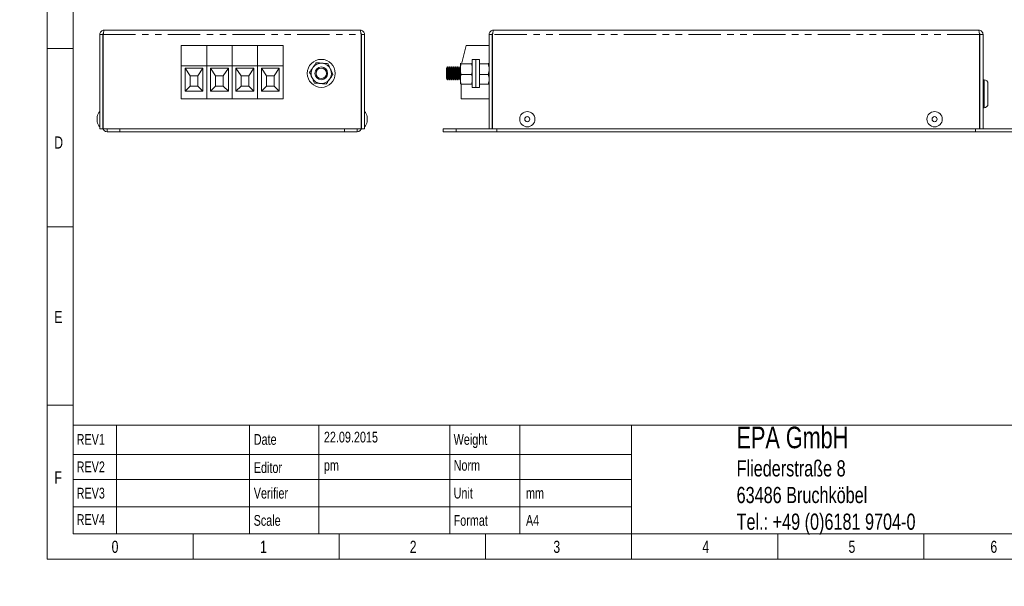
# Model space of a CAD drawing. Header units: millimetres. Extents: x 0 to 292, y 0 to 204.
# Tile 1 of 3: x 0 to 193, y 0 to 111. Entities that reach past the tile are written whole.
import ezdxf

# ---------------------------------------------------------------- set-up
doc = ezdxf.new("R2010")
doc.units = ezdxf.units.MM
doc.linetypes.add('PHANTOM', pattern=[12.7, 6.35, -1.27, 1.27, -1.27, 1.27, -1.27])
doc.layers.add('FORMAT', color=179, linetype='Continuous')
doc.layers.add('SLD-0', color=179, linetype='Continuous')
doc.styles.add('SLDTEXTSTYLE0', font='TXT', dxfattribs={"width": 0.75})
doc.styles.add('SLDTEXTSTYLE1', font='TXT', dxfattribs={"width": 0.96})
doc.dimstyles.new('SLDDIMSTYLE2', dxfattribs={"dimtxt": 2.116667, "dimasz": 3.302, "dimexe": 0, "dimexo": 0.0625, "dimgap": 0.529167, "dimtad": 1, "dimdec": 0, "dimlfac": 2, "dimrnd": 1e-09, "dimzin": 12, "dimdsep": 46, "dimtxsty": 'SLDTEXTSTYLE0', "dimblk1": 'NONE', "dimblk2": 'NONE', "dimsah": 1, "dimcen": 0, "dimadec": 0, "dimazin": 3, "dimtfac": 1, "dimtmove": 0, "dimatfit": 3, "dimldrblk": 'NONE', "dimfxl": 1, "dimfrac": 2, "dimtolj": 1, "dimtzin": 12, "dimarcsym": 0})

# ---------------------------------------------------------------- blocks, each defined once
blk = doc.blocks.new('_D_13')
at = {"layer": 'FORMAT'}
for p, q in [((85.08, 161.32), (76.15, 176.79)), ((84.36, 163.22), (83.79, 162.89)), ((85.08, 161.32), (83.79, 162.89)), ((85.08, 161.32), (84.08, 163.06)), ((84.36, 163.22), (85.08, 161.32)), ((85.08, 161.32), (86.33, 159.16))]:
    blk.add_line(p, q, dxfattribs=at)
at = {"layer": 'FORMAT', "attachment_point": 1, "rotation": 300, "style": 'SLDTEXTSTYLE1'}
for s, insert, char_height in [('%%c', (78.63, 177.61), 2.117), ('5', (80.76, 173.93), 2.12)]:
    blk.add_mtext(s, dxfattribs=dict(at, insert=insert, char_height=char_height))
blk = doc.blocks.new('_None')
blk = doc.blocks.new('SW_NOTE_0')
at = {"color": 0, "linetype": 'Continuous', "lineweight": 0, "attachment_point": 1, "style": 'SLDTEXTSTYLE0'}
for s, insert, char_height in [('EPA GmbH', (0, 5.46), 4.233), ('Fliederstraße 8', (0, -1.14), 3.175), ('63486 Bruchköbel', (0, -6.37), 3.175), ('Tel.: +49 (0)6181 9704-0', (0, -11.61), 3.175)]:
    blk.add_mtext(s, dxfattribs=dict(at, insert=insert, char_height=char_height))

msp = doc.modelspace()

# ---------------------------------------------------------------- linework, layer by layer
at = {"color": 8, "linetype": 'Continuous', "lineweight": 18}
for p, q in [((5.4194, 5.3041), (5.4194, 203.8748)), ((10.4861, 10.3041), (10.4861, 198.8748)), ((5.4194, 105.5943), (10.4861, 105.5943)), ((5.4194, 70.5943), (10.4861, 70.5943)), ((5.4194, 35.5943), (10.4861, 35.5943)), ((10.4861, 31.6276), (287.2969, 31.6276)), ((19.0234, 31.6276), (19.0234, 10.3041)), ((45.1659, 31.6276), (45.1659, 10.3041)), ((58.7453, 31.6276), (58.7453, 10.3041)), ((84.4797, 31.6276), (84.4797, 10.3041)), ((98.252, 10.3041), (98.252, 31.6276)), ((120.1637, 31.6276), (120.1637, 10.3041)), ((10.4861, 25.8589), (84.4797, 25.8589)), ((84.4797, 25.8589), (120.1637, 25.8589)), ((10.4861, 20.9659), (84.4797, 20.9659)), ((84.4797, 20.9659), (120.1637, 20.9659)), ((10.4861, 15.6168), (84.4797, 15.6168)), ((84.4797, 15.6168), (120.1637, 15.6168)), ((10.4861, 10.3041), (287.2969, 10.3041)), ((34.0637, 10.3041), (34.0637, 5.3041)), ((62.7637, 10.3041), (62.7637, 5.3041)), ((91.4637, 10.3041), (91.4637, 5.3041)), ((120.1637, 10.3041), (120.1637, 5.3041)), ((148.8915, 10.3041), (148.8915, 5.3041)), ((177.5637, 10.3041), (177.5637, 5.3041)), ((5.4194, 5.3041), (292.3637, 5.3041))]:
    msp.add_line(p, q, dxfattribs=at)
at = {"layer": 'SLD-0', "color": 179, "linetype": 'Continuous', "lineweight": 18}
for p, q in [((15.7317, 108.3823), (15.7317, 89.8323)), ((15.7317, 108.3823), (16.3317, 108.3823)), ((16.3317, 108.3823), (16.3317, 89.8323)), ((16.4201, 108.3823), (16.4201, 89.8323)), ((16.5817, 109.2323), (66.8817, 109.2323)), ((67.0433, 108.3823), (67.0433, 89.8323)), ((67.7317, 108.3823), (67.1317, 108.3823)), ((67.1317, 108.3823), (67.1317, 89.8323)), ((67.7317, 89.8323), (67.7317, 108.3823)), ((92.2009, 108.3823), (92.8009, 108.3823)), ((92.2009, 108.3823), (92.2009, 89.8323)), ((92.8009, 108.3823), (92.8009, 89.8323)), ((92.8893, 89.8323), (92.8893, 108.3823)), ((93.0509, 109.2323), (188.3509, 109.2323)), ((188.5125, 89.8323), (188.5125, 108.3823)), ((189.2009, 108.3823), (188.6009, 108.3823)), ((188.6009, 108.3823), (188.6009, 89.8323)), ((189.2009, 108.3823), (189.2009, 89.8323)), ((36.7317, 106.2334), (31.7317, 106.2334)), ((31.7317, 106.2334), (31.7317, 102.2329)), ((36.7317, 106.2334), (36.7317, 102.2329)), ((41.7317, 106.2334), (36.7317, 106.2334)), ((46.7317, 106.2334), (41.7317, 106.2334)), ((41.7317, 106.2334), (41.7317, 102.2329)), ((46.7317, 106.2334), (46.7317, 102.2329)), ((51.7317, 106.2334), (46.7317, 106.2334)), ((51.7317, 106.2334), (51.7317, 102.2329)), ((87.7002, 106.2334), (86.8478, 102.824)), ((92.2009, 106.2334), (87.7002, 106.2334)), ((86.5552, 102.7397), (86.5509, 102.7323)), ((86.5509, 102.7249), (86.5587, 102.7397)), ((86.5509, 101.5799), (86.5509, 102.7249)), ((88.7223, 102.6258), (86.7295, 102.6258)), ((88.9009, 102.7323), (88.8966, 102.7397)), ((89.6009, 103.4823), (88.9009, 103.4823)), ((88.9009, 97.9823), (88.9009, 103.4823)), ((90.3009, 103.4823), (89.6009, 103.4823)), ((89.6009, 97.9823), (89.6009, 103.4823)), ((90.3009, 97.9823), (90.3009, 103.4823)), ((90.3009, 102.6258), (92.0223, 102.6258)), ((92.2009, 102.7323), (92.1966, 102.7397)), ((92.8893, 102.7323), (92.8009, 102.7323)), ((36.7317, 102.2329), (31.7317, 102.2329)), ((31.7317, 102.2329), (31.7317, 95.7323)), ((32.4819, 101.733), (32.4819, 97.2324)), ((33.4819, 100.233), (32.4819, 101.733)), ((35.9823, 101.733), (32.4819, 101.733)), ((35.9823, 101.733), (34.9823, 100.233)), ((35.9823, 97.2324), (35.9823, 101.733)), ((36.7317, 102.2329), (36.7317, 95.7323)), ((41.7317, 102.2329), (36.7317, 102.2329)), ((40.9823, 101.733), (37.4819, 101.733)), ((37.4819, 101.733), (37.4819, 97.2324)), ((38.4819, 100.233), (37.4819, 101.733)), ((40.9823, 101.733), (39.9823, 100.233)), ((40.9823, 97.2324), (40.9823, 101.733)), ((46.7317, 102.2329), (41.7317, 102.2329)), ((41.7317, 102.2329), (41.7317, 95.7323)), ((42.4819, 101.733), (42.4819, 97.2324)), ((43.4819, 100.233), (42.4819, 101.733)), ((45.9823, 101.733), (42.4819, 101.733)), ((45.9823, 101.733), (44.9823, 100.233)), ((45.9823, 97.2324), (45.9823, 101.733)), ((46.7317, 102.2329), (46.7317, 95.7323)), ((51.7317, 102.2329), (46.7317, 102.2329)), ((50.9823, 101.733), (47.4819, 101.733)), ((47.4819, 101.733), (47.4819, 97.2324)), ((48.4819, 100.233), (47.4819, 101.733)), ((50.9823, 101.733), (49.9823, 100.233)), ((50.9823, 97.2324), (50.9823, 101.733)), ((51.7317, 102.2329), (51.7317, 95.7323)), ((83.9567, 101.9823), (83.8009, 101.7598)), ((83.8009, 101.7598), (83.8009, 100.6441)), ((83.8009, 100.6441), (83.8009, 99.7048)), ((84.0264, 101.9823), (83.9567, 101.9823)), ((83.9567, 101.9823), (83.9567, 100.625)), ((83.9567, 100.625), (83.9567, 99.4823)), ((84.1822, 101.7598), (84.0264, 101.9823)), ((84.0264, 101.9823), (84.0264, 100.625)), ((84.0264, 100.625), (84.0264, 99.4823)), ((84.338, 101.9823), (84.1822, 101.7598)), ((84.1822, 101.7598), (84.1822, 100.6441)), ((84.1822, 100.6441), (84.1822, 99.7048)), ((84.4076, 101.9823), (84.338, 101.9823)), ((84.338, 101.9823), (84.338, 100.625)), ((84.338, 100.625), (84.338, 99.4823)), ((84.5634, 101.7598), (84.4076, 101.9823)), ((84.4076, 101.9823), (84.4076, 100.625)), ((84.4076, 100.625), (84.4076, 99.4823)), ((84.7192, 101.9823), (84.5634, 101.7598)), ((84.5634, 101.7598), (84.5634, 100.6441)), ((84.5634, 100.6441), (84.5634, 99.7048)), ((84.7889, 101.9823), (84.7192, 101.9823)), ((84.7192, 101.9823), (84.7192, 100.625)), ((84.7192, 100.625), (84.7192, 99.4823)), ((84.9447, 101.7598), (84.7889, 101.9823)), ((84.7889, 101.9823), (84.7889, 100.625)), ((84.7889, 100.625), (84.7889, 99.4823)), ((85.1005, 101.9823), (84.9447, 101.7598)), ((84.9447, 101.7598), (84.9447, 100.6441)), ((84.9447, 100.6441), (84.9447, 99.7048)), ((85.1701, 101.9823), (85.1005, 101.9823)), ((85.1005, 101.9823), (85.1005, 100.625)), ((85.1005, 100.625), (85.1005, 99.4823)), ((85.3259, 101.7598), (85.1701, 101.9823)), ((85.1701, 101.9823), (85.1701, 100.625)), ((85.1701, 100.625), (85.1701, 99.4823)), ((85.4817, 101.9823), (85.3259, 101.7598)), ((85.3259, 101.7598), (85.3259, 100.6441)), ((85.3259, 100.6441), (85.3259, 99.7048)), ((85.5514, 101.9823), (85.4817, 101.9823)), ((85.4817, 101.9823), (85.4817, 100.625)), ((85.4817, 100.625), (85.4817, 99.4823)), ((85.7072, 101.7598), (85.5514, 101.9823)), ((85.5514, 101.9823), (85.5514, 100.625)), ((85.5514, 100.625), (85.5514, 99.4823)), ((85.863, 101.9823), (85.7072, 101.7598)), ((85.7072, 101.7598), (85.7072, 100.6441)), ((85.7072, 100.6441), (85.7072, 99.7048)), ((85.9326, 101.9823), (85.863, 101.9823)), ((85.863, 101.9823), (85.863, 100.625)), ((85.863, 100.625), (85.863, 99.4823)), ((86.0884, 101.7598), (85.9326, 101.9823)), ((85.9326, 101.9823), (85.9326, 100.625)), ((85.9326, 100.625), (85.9326, 99.4823)), ((86.2442, 101.9823), (86.0884, 101.7598)), ((86.0884, 101.7598), (86.0884, 100.6441)), ((86.0884, 100.6441), (86.0884, 99.7048)), ((86.3139, 101.9823), (86.2442, 101.9823)), ((86.2442, 101.9823), (86.2442, 100.625)), ((86.2442, 100.625), (86.2442, 99.4823)), ((86.4697, 101.7598), (86.3139, 101.9823)), ((86.3139, 101.9823), (86.3139, 100.625)), ((86.3139, 100.625), (86.3139, 99.4823)), ((86.5509, 101.8758), (86.4697, 101.7598)), ((86.4697, 101.7598), (86.4697, 100.6441)), ((86.4697, 100.6441), (86.4697, 99.7048)), ((86.5509, 99.5873), (86.5509, 101.5799)), ((92.8009, 101.7004), (92.8893, 101.7004)), ((33.4819, 100.233), (33.4819, 98.2324)), ((34.9823, 100.233), (33.4819, 100.233)), ((34.9821, 100.2328), (33.482, 100.2328)), ((33.482, 100.2328), (33.482, 98.2326)), ((34.9821, 98.2326), (34.9821, 100.2328)), ((34.9823, 98.2324), (34.9823, 100.233)), ((39.9823, 100.233), (38.4819, 100.233)), ((38.4819, 100.233), (38.4819, 98.2324)), ((39.9821, 100.2328), (38.482, 100.2328)), ((38.482, 100.2328), (38.482, 98.2326)), ((39.9821, 98.2326), (39.9821, 100.2328)), ((39.9823, 98.2324), (39.9823, 100.233)), ((43.4819, 100.233), (43.4819, 98.2324)), ((44.9823, 100.233), (43.4819, 100.233)), ((44.9821, 100.2328), (43.482, 100.2328)), ((43.482, 100.2328), (43.482, 98.2326)), ((44.9821, 98.2326), (44.9821, 100.2328)), ((44.9823, 98.2324), (44.9823, 100.233)), ((49.9823, 100.233), (48.4819, 100.233)), ((48.4819, 100.233), (48.4819, 98.2324)), ((49.9821, 100.2328), (48.482, 100.2328)), ((48.482, 100.2328), (48.482, 98.2326)), ((49.9821, 98.2326), (49.9821, 100.2328)), ((49.9823, 98.2324), (49.9823, 100.233)), ((83.8009, 99.7048), (83.9567, 99.4823)), ((83.9567, 99.4823), (84.0264, 99.4823)), ((84.0264, 99.4823), (84.1822, 99.7048)), ((84.1822, 99.7048), (84.338, 99.4823)), ((84.338, 99.4823), (84.4076, 99.4823)), ((84.4076, 99.4823), (84.5634, 99.7048)), ((84.5634, 99.7048), (84.7192, 99.4823)), ((84.7192, 99.4823), (84.7889, 99.4823)), ((84.7889, 99.4823), (84.9447, 99.7048)), ((84.9447, 99.7048), (85.1005, 99.4823)), ((85.1005, 99.4823), (85.1701, 99.4823)), ((85.1701, 99.4823), (85.3259, 99.7048)), ((85.3259, 99.7048), (85.4817, 99.4823)), ((85.4817, 99.4823), (85.5514, 99.4823)), ((85.5514, 99.4823), (85.7072, 99.7048)), ((85.7072, 99.7048), (85.863, 99.4823)), ((85.863, 99.4823), (85.9326, 99.4823)), ((85.9326, 99.4823), (86.0884, 99.7048)), ((86.0884, 99.7048), (86.2442, 99.4823)), ((86.2442, 99.4823), (86.3139, 99.4823)), ((86.3139, 99.4823), (86.4697, 99.7048)), ((86.4697, 99.7048), (86.5509, 99.5888)), ((86.5509, 98.7323), (86.5509, 99.5873)), ((86.5509, 98.7323), (86.5552, 98.7249)), ((86.7, 98.6503), (86.7, 95.7323)), ((88.7223, 100.534), (86.7295, 100.534)), ((88.7223, 98.6405), (86.7295, 98.6405)), ((90.3009, 100.534), (92.0223, 100.534)), ((90.3009, 98.6405), (92.0223, 98.6405)), ((92.1966, 98.7249), (92.2009, 98.7323)), ((92.8893, 99.7642), (92.8009, 99.7642)), ((92.8009, 98.7323), (92.8893, 98.7323)), ((188.6009, 98.7323), (188.5125, 98.7323)), ((189.4259, 99.4823), (189.2009, 99.4823)), ((190.1759, 98.7323), (190.1759, 96.7323)), ((32.4819, 97.2324), (33.4819, 98.2324)), ((32.4819, 97.2324), (35.9823, 97.2324)), ((33.4819, 98.2324), (34.9823, 98.2324)), ((33.482, 98.2326), (34.9821, 98.2326)), ((35.9823, 97.2324), (34.9823, 98.2324)), ((37.4819, 97.2324), (38.4819, 98.2324)), ((37.4819, 97.2324), (40.9823, 97.2324)), ((38.4819, 98.2324), (39.9823, 98.2324)), ((38.482, 98.2326), (39.9821, 98.2326)), ((40.9823, 97.2324), (39.9823, 98.2324)), ((42.4819, 97.2324), (43.4819, 98.2324)), ((42.4819, 97.2324), (45.9823, 97.2324)), ((43.4819, 98.2324), (44.9823, 98.2324)), ((43.482, 98.2326), (44.9821, 98.2326)), ((45.9823, 97.2324), (44.9823, 98.2324)), ((47.4819, 97.2324), (48.4819, 98.2324)), ((47.4819, 97.2324), (50.9823, 97.2324)), ((48.4819, 98.2324), (49.9823, 98.2324)), ((48.482, 98.2326), (49.9821, 98.2326)), ((50.9823, 97.2324), (49.9823, 98.2324)), ((88.9009, 97.9823), (89.6009, 97.9823)), ((89.6009, 97.9823), (90.3009, 97.9823)), ((190.1759, 96.7323), (190.1759, 94.7323)), ((36.7317, 95.7323), (31.7317, 95.7323)), ((41.7317, 95.7323), (36.7317, 95.7323)), ((46.7317, 95.7323), (41.7317, 95.7323)), ((51.7317, 95.7323), (46.7317, 95.7323)), ((86.7, 95.7323), (92.2009, 95.7323)), ((16.3317, 93.8323), (16.4201, 93.8323)), ((67.1317, 93.8323), (67.0433, 93.8323)), ((188.5125, 94.7323), (188.6009, 94.7323)), ((189.2009, 93.9823), (189.4259, 93.9823)), ((15.2317, 92.2323), (15.2317, 91.2323)), ((68.2317, 91.2323), (68.2317, 92.2323)), ((16.3317, 89.8323), (15.7317, 89.8323)), ((17.1817, 89.8323), (16.4201, 89.8323)), ((17.1817, 89.2323), (17.1817, 89.8323)), ((17.1817, 89.8323), (19.6817, 89.8323)), ((19.6817, 89.2323), (17.1817, 89.2323)), ((19.6817, 89.8323), (63.7817, 89.8323)), ((19.6817, 89.2323), (63.7817, 89.2323)), ((63.7817, 89.8323), (66.2817, 89.8323)), ((66.2817, 89.2323), (63.7817, 89.2323)), ((66.2817, 89.8323), (66.2817, 89.2323)), ((67.0433, 89.8323), (66.2817, 89.8323)), ((67.1317, 89.8323), (67.7317, 89.8323)), ((83.2009, 89.2323), (83.2009, 89.8323)), ((83.2009, 89.8323), (85.7009, 89.8323)), ((85.7009, 89.2323), (83.2009, 89.2323)), ((85.7009, 89.8323), (92.2009, 89.8323)), ((85.7009, 89.2323), (93.7009, 89.2323)), ((92.8009, 89.8323), (92.2009, 89.8323)), ((92.8009, 89.8323), (92.8893, 89.8323)), ((188.5125, 89.8323), (92.8893, 89.8323)), ((93.7009, 89.2323), (93.7009, 89.8323)), ((187.7009, 89.2323), (93.7009, 89.2323)), ((187.7009, 89.8323), (187.7009, 89.2323)), ((187.7009, 89.2323), (195.7009, 89.2323)), ((188.5125, 89.8323), (188.6009, 89.8323)), ((188.6009, 89.8323), (189.2009, 89.8323)), ((189.2009, 89.8323), (195.7009, 89.8323))]:
    msp.add_line(p, q, dxfattribs=at)
at = {"layer": 'SLD-0', "color": 8, "linetype": 'PHANTOM', "lineweight": 18}
for p, q in [((16.4201, 108.3823), (67.0433, 108.3823)), ((188.5125, 108.3823), (92.8893, 108.3823)), ((189.4259, 96.7323), (189.4259, 99.4823)), ((189.4259, 93.9823), (189.4259, 96.7323)), ((16.4201, 90.0823), (16.3317, 90.0823)), ((19.6817, 89.8323), (19.6817, 89.2323)), ((63.7817, 89.2323), (63.7817, 89.8323)), ((67.0433, 90.0823), (67.1317, 90.0823)), ((85.7009, 89.8323), (85.7009, 89.2323))]:
    msp.add_line(p, q, dxfattribs=at)
at = {"layer": 'SLD-0', "color": 179, "linetype": 'Continuous', "lineweight": 18}
for centre, radius in [((59.2317, 100.7323), 2.75), ((59.2317, 100.7323), 1.25), ((59.2317, 100.7323), 1.0275), ((99.7009, 91.7323), 1.5), ((179.7009, 91.7323), 1.5), ((99.7009, 91.7323), 0.5), ((179.7009, 91.7323), 0.5)]:
    msp.add_circle(centre, radius, dxfattribs=at)
for centre, radius, start, end in [((59.2317, 100.7323), 2, 85.07522, 145.07522), ((59.2317, 100.7323), 2, 25.07522, 85.07522), ((59.2317, 100.7323), 2, 145.07522, 205.07522), ((59.2317, 100.7323), 2, 325.07522, 25.07522), ((59.2317, 100.7323), 2, 205.07522, 265.07522), ((59.2317, 100.7323), 2, 265.07522, 325.07522), ((189.4259, 98.7323), 0.75, 0, 90), ((16.8369, 92.0547), 1.615, 133.183179, 173.686718), ((66.6265, 92.0547), 1.615, 6.313282, 46.816821), ((189.4259, 94.7323), 0.75, 270, 0), ((16.8369, 91.4099), 1.615, 186.313282, 226.816821), ((66.6265, 91.4099), 1.615, 313.183179, 353.686718), ((17.1817, 90.0823), 0.85, 180, 270), ((66.2817, 90.0823), 0.85, 270, 0)]:
    msp.add_arc(centre, radius, start, end, dxfattribs=at)
for points in [[(16.5817, 109.2323), (16.4703, 109.2195), (16.2475, 109.194), (15.9666, 108.9974), (15.77, 108.7164), (15.7445, 108.4937), (15.7317, 108.3823)], [(16.4201, 108.3823), (16.4335, 108.4937), (16.4605, 108.7164), (16.5009, 108.9974), (16.5413, 109.194), (16.5682, 109.2195), (16.5817, 109.2323)], [(66.8817, 109.2323), (66.8951, 109.2195), (66.9221, 109.194), (66.9625, 108.9974), (67.0029, 108.7164), (67.0298, 108.4937), (67.0433, 108.3823)], [(67.7317, 108.3823), (67.7189, 108.4937), (67.6933, 108.7164), (67.4968, 108.9974), (67.2158, 109.194), (66.9931, 109.2195), (66.8817, 109.2323)], [(93.0509, 109.2323), (92.9395, 109.2195), (92.7168, 109.194), (92.4358, 108.9974), (92.2392, 108.7164), (92.2137, 108.4937), (92.2009, 108.3823)], [(92.8893, 108.3823), (92.9028, 108.4937), (92.9297, 108.7164), (92.9701, 108.9974), (93.0105, 109.194), (93.0374, 109.2195), (93.0509, 109.2323)], [(188.3509, 109.2323), (188.3644, 109.2195), (188.3913, 109.194), (188.4317, 108.9974), (188.4721, 108.7164), (188.4991, 108.4937), (188.5125, 108.3823)], [(189.2009, 108.3823), (189.1881, 108.4937), (189.1626, 108.7164), (188.966, 108.9974), (188.6851, 109.194), (188.4623, 109.2195), (188.3509, 109.2323)]]:
    msp.add_open_spline(points, degree=3, dxfattribs=at)
for points, knots in [([(16.4454, 108.5861), (16.4313, 108.5778), (16.3892, 108.5528), (16.3436, 108.4795), (16.3356, 108.4147), (16.3317, 108.3823)], [0, 0, 0, 0, 0.19972059, 0.59986029, 1, 1, 1, 1]), ([(67.1317, 108.3823), (67.1277, 108.4147), (67.1198, 108.4795), (67.0742, 108.5528), (67.032, 108.5778), (67.018, 108.5861)], [0, 0, 0, 0, 0.40013971, 0.80027941, 1, 1, 1, 1]), ([(92.9146, 108.5861), (92.9006, 108.5778), (92.8584, 108.5528), (92.8128, 108.4795), (92.8049, 108.4147), (92.8009, 108.3823)], [0, 0, 0, 0, 0.19972059, 0.59986029, 1, 1, 1, 1]), ([(188.6009, 108.3823), (188.597, 108.4147), (188.589, 108.4795), (188.5434, 108.5528), (188.5012, 108.5778), (188.4872, 108.5861)], [0, 0, 0, 0, 0.40013971, 0.80027941, 1, 1, 1, 1]), ([(57.5919, 101.8773), (57.6075, 101.8997), (57.7262, 102.0697), (57.9499, 102.3901), (58.1513, 102.6785), (58.2529, 102.824)], [0, 0, 0, 0, 0.07004739, 0.53076243, 1, 1, 1, 1]), ([(59.4034, 102.7249), (59.2988, 102.7339), (58.9094, 102.7675), (58.5302, 102.8001), (58.2529, 102.824)], [0, 0, 0, 0, 0.26863361, 1, 1, 1, 1]), ([(60.5538, 102.6258), (60.4572, 102.6341), (60.0822, 102.6664), (59.6926, 102.7), (59.4034, 102.7249)], [0, 0, 0, 0, 0.25755135, 1, 1, 1, 1]), ([(60.5538, 102.6258), (60.6333, 102.4559), (60.7937, 102.1131), (60.9595, 101.7587), (61.0432, 101.5799)], [0, 0, 0, 0, 0.49545796, 1, 1, 1, 1]), ([(86.7295, 102.6258), (86.7026, 102.6341), (86.5979, 102.6664), (86.5709, 102.7), (86.5509, 102.7249)], [0, 0, 0, 0, 0.25755135, 1, 1, 1, 1]), ([(86.7295, 102.6258), (86.6796, 102.4559), (86.5788, 102.1131), (86.5603, 101.7587), (86.5509, 101.5799)], [0, 0, 0, 0, 0.49545796, 1, 1, 1, 1]), ([(88.7223, 102.6258), (88.7492, 102.6341), (88.8539, 102.6664), (88.8809, 102.7), (88.9009, 102.7249)], [0, 0, 0, 0, 0.25755135, 1, 1, 1, 1]), ([(88.7223, 102.6258), (88.7722, 102.4559), (88.873, 102.1131), (88.8915, 101.7587), (88.9009, 101.5799)], [0, 0, 0, 0, 0.49545796, 1, 1, 1, 1]), ([(92.2009, 102.7249), (92.1809, 102.7), (92.1539, 102.6664), (92.0492, 102.6341), (92.0223, 102.6258)], [0, 0, 0, 0, 0.74245238, 1, 1, 1, 1]), ([(92.0223, 102.6258), (92.0722, 102.4559), (92.173, 102.1131), (92.1915, 101.7587), (92.2009, 101.5799)], [0, 0, 0, 0, 0.49545796, 1, 1, 1, 1]), ([(56.9308, 100.9305), (57.0382, 101.0843), (57.2549, 101.3946), (57.4789, 101.7154), (57.5919, 101.8773)], [0, 0, 0, 0, 0.49545796, 1, 1, 1, 1]), ([(57.4202, 99.8847), (57.4086, 99.9095), (57.3207, 100.0972), (57.1551, 100.4511), (57.006, 100.7698), (56.9308, 100.9305)], [0, 0, 0, 0, 0.07004739, 0.53076243, 1, 1, 1, 1]), ([(61.0432, 101.5799), (61.0548, 101.5551), (61.1426, 101.3674), (61.3082, 101.0134), (61.4573, 100.6948), (61.5326, 100.534)], [0, 0, 0, 0, 0.07004739, 0.53076243, 1, 1, 1, 1]), ([(86.5509, 101.5799), (86.5511, 101.5551), (86.5527, 101.3674), (86.5917, 101.0134), (86.6833, 100.6948), (86.7295, 100.534)], [0, 0, 0, 0, 0.07004739, 0.53076243, 1, 1, 1, 1]), ([(88.9009, 101.5799), (88.9007, 101.5551), (88.8991, 101.3674), (88.8601, 101.0134), (88.7685, 100.6948), (88.7223, 100.534)], [0, 0, 0, 0, 0.07004739, 0.53076243, 1, 1, 1, 1]), ([(92.2009, 101.5799), (92.2007, 101.5551), (92.1991, 101.3674), (92.1601, 101.0134), (92.0685, 100.6948), (92.0223, 100.534)], [0, 0, 0, 0, 0.0700474, 0.53076243, 1, 1, 1, 1]), ([(57.9095, 98.8388), (57.8301, 99.0087), (57.6697, 99.3515), (57.5038, 99.7059), (57.4202, 99.8847)], [0, 0, 0, 0, 0.49545796, 1, 1, 1, 1]), ([(59.06, 98.7397), (58.9554, 98.7487), (58.566, 98.7822), (58.1868, 98.8149), (57.9095, 98.8388)], [0, 0, 0, 0, 0.26863361, 1, 1, 1, 1]), ([(60.2104, 98.6405), (60.1138, 98.6489), (59.7388, 98.6812), (59.3492, 98.7148), (59.06, 98.7397)], [0, 0, 0, 0, 0.25755135, 1, 1, 1, 1]), ([(60.8715, 99.5873), (60.8558, 99.5649), (60.7372, 99.3949), (60.5134, 99.0745), (60.312, 98.7861), (60.2104, 98.6405)], [0, 0, 0, 0, 0.07004739, 0.53076243, 1, 1, 1, 1]), ([(61.5326, 100.534), (61.4252, 100.3803), (61.2085, 100.0699), (60.9845, 99.7491), (60.8715, 99.5873)], [0, 0, 0, 0, 0.49545796, 1, 1, 1, 1]), ([(86.7295, 100.534), (86.6796, 100.3803), (86.5788, 100.0699), (86.5603, 99.7491), (86.5509, 99.5873)], [0, 0, 0, 0, 0.49545796, 1, 1, 1, 1]), ([(86.5509, 99.5873), (86.5511, 99.5649), (86.5527, 99.3949), (86.5917, 99.0745), (86.6833, 98.7861), (86.7295, 98.6405)], [0, 0, 0, 0, 0.07004739, 0.53076243, 1, 1, 1, 1]), ([(86.7295, 98.6405), (86.7023, 98.6489), (86.6119, 98.6765), (86.5879, 98.7051), (86.5711, 98.7251)], [0, 0, 0, 0, 0.30146096, 1, 1, 1, 1]), ([(88.7223, 100.534), (88.7722, 100.3803), (88.873, 100.0699), (88.8915, 99.7491), (88.9009, 99.5873)], [0, 0, 0, 0, 0.49545796, 1, 1, 1, 1]), ([(88.9009, 99.5873), (88.9007, 99.5649), (88.8991, 99.3949), (88.8601, 99.0745), (88.7685, 98.7861), (88.7223, 98.6405)], [0, 0, 0, 0, 0.07004739, 0.53076243, 1, 1, 1, 1]), ([(88.7223, 98.6405), (88.7495, 98.6489), (88.8399, 98.6764), (88.8638, 98.7051), (88.8806, 98.725)], [0, 0, 0, 0, 0.301804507, 1, 1, 1, 1]), ([(92.0223, 100.534), (92.0722, 100.3803), (92.173, 100.0699), (92.1915, 99.7491), (92.2009, 99.5873)], [0, 0, 0, 0, 0.49545796, 1, 1, 1, 1]), ([(92.2009, 99.5873), (92.2007, 99.5649), (92.1991, 99.3949), (92.1601, 99.0745), (92.0685, 98.7861), (92.0223, 98.6405)], [0, 0, 0, 0, 0.07004739, 0.530762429, 1, 1, 1, 1]), ([(92.0223, 98.6405), (92.0495, 98.6489), (92.1399, 98.6764), (92.1638, 98.7051), (92.1806, 98.725)], [0, 0, 0, 0, 0.30180014, 1, 1, 1, 1])]:
    msp.add_open_spline(points, degree=3, knots=knots, dxfattribs=at)

# ---------------------------------------------------------------- block references
at = {"color": 7, "linetype": 'Continuous', "lineweight": 0}
msp.add_blockref('SW_NOTE_0', (140.8058, 25.8875), dxfattribs=at)

# ---------------------------------------------------------------- texts
at = {"color": 8, "linetype": 'Continuous', "lineweight": 0, "char_height": 2.3813, "attachment_point": 1, "style": 'SLDTEXTSTYLE0'}
for s, insert in [('D', (6.7929, 88.3423)), ('E', (6.8003, 54.0662)), ('F', (6.8343, 22.5508)), ('0', (18.0595, 8.9481)), ('1', (47.2179, 8.9481)), ('2', (76.6143, 8.9481)), ('3', (104.8206, 8.9481)), ('4', (134.0821, 8.9481)), ('5', (162.789, 8.9481)), ('6', (190.6557, 8.9481))]:
    msp.add_mtext(s, dxfattribs=dict(at, insert=insert))
at = {"color": 7, "linetype": 'Continuous', "lineweight": 0, "char_height": 2.11667, "attachment_point": 1, "style": 'SLDTEXTSTYLE0'}
for s, insert in [('REV1', (11.1858, 29.9045)), ('Date', (45.9789, 29.9045)), ('22.09.2015', (59.7449, 30.3593)), ('Weight', (85.228, 29.9045)), ('REV2', (11.1858, 24.5176)), ('Editor', (45.9789, 24.3718)), ('pm', (59.7449, 24.8175)), ('Norm', (85.228, 24.8175)), ('REV3', (11.1858, 19.3544)), ('Verifier', (45.9789, 19.3544)), ('Unit', (85.228, 19.3544)), ('mm', (99.4316, 19.3544)), ('REV4', (11.1858, 14.1687)), ('Scale', (45.9485, 14.0009)), ('Format', (85.228, 14.0009)), ('A4', (99.4316, 14.0009))]:
    msp.add_mtext(s, dxfattribs=dict(at, insert=insert))

# ---------------------------------------------------------------- dimensions: what is measured, and where the dimension line sits
at = {"layer": 'FORMAT'}
dim = msp.add_diameter_dim_2p(p1=(0.5895, 1.1023), p2=(0, 0), dimstyle='SLDDIMSTYLE2', dxfattribs=at)
dim.commit()
dim.dimension.update_dxf_attribs({"geometry": '_D_13', "text_midpoint": (78.0866, 173.4308), "dimtype": 163})

doc.saveas('drawing.dxf')
